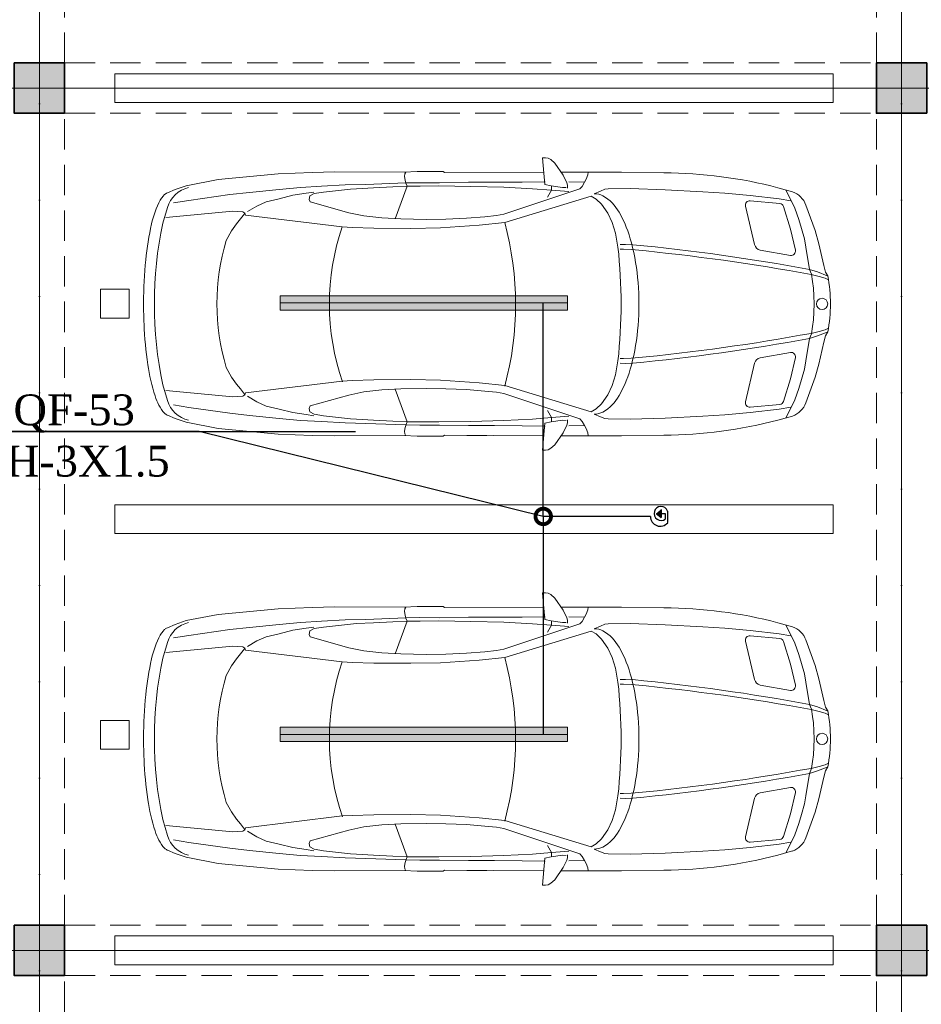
# Model space of a CAD drawing. Header units: inches. Extents: x -101229 to 34922, y -9538 to 27777.
# Tile 42 of 53: x 13631 to 19906, y -753 to 6098. Entities that reach past the tile are written whole.
import ezdxf
from ezdxf import colors
from ezdxf.entities.mleader import LeaderData, LeaderLine
from ezdxf.enums import TextEntityAlignment as Align
from ezdxf.math import Vec2, Vec3

# ---------------------------------------------------------------- set-up
doc = ezdxf.new("R2010")
doc.units = ezdxf.units.IN
doc.header["$MEASUREMENT"] = 0
doc.linetypes.add('Dot & Dashed', pattern=[670.277762, 317.5, -176.388889, 0, -176.388874])
doc.linetypes.add('Hidden', pattern=[317.5, 211.666667, -105.833333])
for name, color, linetype in [('- განათება', 7, 'Continuous'), ('Structural - Bearing', 7, 'Continuous'), ('Structural - Grid', 7, 'Continuous')]:
    doc.layers.add(name, color=color, linetype=linetype)
for name, color, linetype, lineweight in [('New_2D Drafting - General_Pen_No__2', 8, 'Continuous', 15), ('New_Interior - Furniture _Pen_No__1', 7, 'Continuous', 13), ('Structural - Bearing_Pen_No__20', 1, 'Continuous', 0)]:
    doc.layers.add(name, color=color, linetype=linetype, lineweight=lineweight)
for name, color, linetype, lineweight, true_color in [('Structural - Bearing_Pen_No__102', 7, 'Continuous', 13, 0xcccccc), ('Structural - Bearing_Pen_No__161', 7, 'Continuous', 13, 0x6a6a6a), ('Structural - Bearing_Pen_No__28', 7, 'Continuous', 35, 0xa80f02), ('Structural - Bearing_Pen_No__81', 7, 'Continuous', 20, 0x6a6a6a), ('Structural - Grid_Pen_No__81', 7, 'Continuous', 20, 0x6a6a6a)]:
    doc.layers.add(name, color=color, linetype=linetype, lineweight=lineweight, true_color=true_color)
doc.styles.add('CT', font='ARIALN.TTF', dxfattribs={"height": 200})
doc.styles.add('GENERATED_STYLE_3', font='txt')

# ---------------------------------------------------------------- blocks, each defined once
blk = doc.blocks.new('Column_25', base_point=(-17008.8, 20663))
at = {"layer": 'Structural - Bearing_Pen_No__161', "linetype": 'Continuous', "lineweight": 0, "true_color": 0x6a6a6a}
blk.add_hatch(color=251, dxfattribs=at).paths.add_polyline_path([(-16833.8, 20488), (-16833.8, 20838), (-17183.8, 20838), (-17183.8, 20488)])
at = {"layer": 'Structural - Bearing_Pen_No__20', "color": 1, "linetype": 'Continuous', "lineweight": 0}
for p, q in [((-17008.8, 20743), (-17008.8, 20918)), ((-17088.8, 20663), (-17263.8, 20663)), ((-16928.8, 20663), (-16753.8, 20663)), ((-17008.8, 20583), (-17008.8, 20408))]:
    blk.add_line(p, q, dxfattribs=at)
blk.add_point((-17008.8, 20663), dxfattribs=at)
at = {"layer": 'Structural - Bearing_Pen_No__28', "color": 14, "linetype": 'Continuous', "lineweight": 35, "true_color": 0xa80f02, "flags": 128}
blk.add_lwpolyline([(-16833.8, 20488), (-16833.8, 20838), (-17183.8, 20838), (-17183.8, 20488)], close=True, dxfattribs=at)
blk = doc.blocks.new('Column_26', base_point=(-17008.8, 26663))
at = {"layer": 'Structural - Bearing_Pen_No__161', "linetype": 'Continuous', "lineweight": 0, "true_color": 0x6a6a6a}
blk.add_hatch(color=251, dxfattribs=at).paths.add_polyline_path([(-16833.8, 26488), (-16833.8, 26838), (-17183.8, 26838), (-17183.8, 26488)])
at = {"layer": 'Structural - Bearing_Pen_No__20', "color": 1, "linetype": 'Continuous', "lineweight": 0}
for p, q in [((-17008.8, 26743), (-17008.8, 26918)), ((-17088.8, 26663), (-17263.8, 26663)), ((-16928.8, 26663), (-16753.8, 26663)), ((-17008.8, 26583), (-17008.8, 26408))]:
    blk.add_line(p, q, dxfattribs=at)
blk.add_point((-17008.8, 26663), dxfattribs=at)
at = {"layer": 'Structural - Bearing_Pen_No__28', "color": 14, "linetype": 'Continuous', "lineweight": 35, "true_color": 0xa80f02, "flags": 128}
blk.add_lwpolyline([(-16833.8, 26488), (-16833.8, 26838), (-17183.8, 26838), (-17183.8, 26488)], close=True, dxfattribs=at)
blk = doc.blocks.new('Column_29', base_point=(-11008.8, 20663))
at = {"layer": 'Structural - Bearing_Pen_No__161', "linetype": 'Continuous', "lineweight": 0, "true_color": 0x6a6a6a}
blk.add_hatch(color=251, dxfattribs=at).paths.add_polyline_path([(-10833.8, 20488), (-10833.8, 20838), (-11183.8, 20838), (-11183.8, 20488)])
at = {"layer": 'Structural - Bearing_Pen_No__20', "color": 1, "linetype": 'Continuous', "lineweight": 0}
for p, q in [((-11008.8, 20743), (-11008.8, 20918)), ((-11088.8, 20663), (-11263.8, 20663)), ((-10928.8, 20663), (-10753.8, 20663)), ((-11008.8, 20583), (-11008.8, 20408))]:
    blk.add_line(p, q, dxfattribs=at)
blk.add_point((-11008.8, 20663), dxfattribs=at)
at = {"layer": 'Structural - Bearing_Pen_No__28', "color": 14, "linetype": 'Continuous', "lineweight": 35, "true_color": 0xa80f02, "flags": 128}
blk.add_lwpolyline([(-10833.8, 20488), (-10833.8, 20838), (-11183.8, 20838), (-11183.8, 20488)], close=True, dxfattribs=at)
blk = doc.blocks.new('Column_30', base_point=(-11008.8, 26663))
at = {"layer": 'Structural - Bearing_Pen_No__161', "linetype": 'Continuous', "lineweight": 0, "true_color": 0x6a6a6a}
blk.add_hatch(color=251, dxfattribs=at).paths.add_polyline_path([(-10833.8, 26488), (-10833.8, 26838), (-11183.8, 26838), (-11183.8, 26488)])
at = {"layer": 'Structural - Bearing_Pen_No__20', "color": 1, "linetype": 'Continuous', "lineweight": 0}
for p, q in [((-11008.8, 26743), (-11008.8, 26918)), ((-11088.8, 26663), (-11263.8, 26663)), ((-10928.8, 26663), (-10753.8, 26663)), ((-11008.8, 26583), (-11008.8, 26408))]:
    blk.add_line(p, q, dxfattribs=at)
blk.add_point((-11008.8, 26663), dxfattribs=at)
at = {"layer": 'Structural - Bearing_Pen_No__28', "color": 14, "linetype": 'Continuous', "lineweight": 35, "true_color": 0xa80f02, "flags": 128}
blk.add_lwpolyline([(-10833.8, 26488), (-10833.8, 26838), (-11183.8, 26838), (-11183.8, 26488)], close=True, dxfattribs=at)
blk = doc.blocks.new('Standard grid marker')
at = {"layer": 'Structural - Grid_Pen_No__81', "color": 251, "linetype": 'Continuous', "lineweight": 20, "true_color": 0x6a6a6a}
blk.add_line((1000, 0), (51328.1, 0), dxfattribs=at)
at = {"layer": 'Structural - Grid_Pen_No__81', "color": 251, "lineweight": 20, "true_color": 0x6a6a6a, "style": 'GENERATED_STYLE_3'}
for tag, p in [('AC_MarkerText_1_0', (-100, -144)), ('AC_MarkerText_1_1', (52428.1, -144))]:
    blk.add_attdef(tag, text='', height=100, rotation=180, dxfattribs=at).set_placement(p, align=Align.TOP_CENTER)
blk = doc.blocks.new('Standard grid marker_2')
at = {"layer": 'Structural - Grid_Pen_No__81', "color": 251, "linetype": 'Continuous', "lineweight": 20, "true_color": 0x6a6a6a}
blk.add_line((1000, 0), (27734.9, 0), dxfattribs=at)
at = {"layer": 'Structural - Grid_Pen_No__81', "color": 251, "lineweight": 20, "true_color": 0x6a6a6a, "style": 'GENERATED_STYLE_3'}
for tag, p in [('AC_MarkerText_1_0', (-1.5, -46.7)), ('AC_MarkerText_1_1', (28933.4, -46.7))]:
    blk.add_attdef(tag, text='', height=100, rotation=270, dxfattribs=at).set_placement(p, align=Align.TOP_CENTER)
blk = doc.blocks.new('Parking Place')
at = {"layer": 'New_Interior - Furniture _Pen_No__1', "color": 7, "linetype": 'Continuous', "lineweight": 13, "flags": 128}
for points in [[(1400, 4900), (1600, 4900), (1600, 5100), (1400, 5100)], [(4400, 4900), (4600, 4900), (4600, 5100), (4400, 5100)], [(-100, 0), (100, 0), (100, 5000), (-100, 5000)], [(2900, 0), (3100, 0), (3100, 5000), (2900, 5000)], [(5900, 0), (6100, 0), (6100, 5000), (5900, 5000)]]:
    blk.add_lwpolyline(points, close=True, dxfattribs=at)
blk = doc.blocks.new('Parking Place_2')
at = {"layer": 'New_Interior - Furniture _Pen_No__1', "color": 7, "linetype": 'Continuous', "lineweight": 13, "flags": 128}
for points in [[(1393.75, 4900), (1593.75, 4900), (1593.75, 5100), (1393.75, 5100)], [(4381.25, 4900), (4581.25, 4900), (4581.25, 5100), (4381.25, 5100)], [(2887.5, 0), (3087.5, 0), (3087.5, 5000), (2887.5, 5000)], [(5875, 0), (6075, 0), (6075, 5000), (5875, 5000)]]:
    blk.add_lwpolyline(points, close=True, dxfattribs=at)
blk = doc.blocks.new('Car Symbol 27')
at = {"layer": 'New_Interior - Furniture _Pen_No__1', "color": 7, "linetype": 'Continuous', "lineweight": 13}
for p, q in [((-1983.9, 1016.7), (-2004, 1016.7)), ((-2004, 1016.7), (-1988.6, 830.1)), ((-1964.9, 1014.4), (-1983.9, 1016.7)), ((-1944.8, 1004.3), (-1964.9, 1014.4)), ((-1919.1, 979.7), (-1944.8, 1004.3)), ((-1861.1, 895.8), (-1919.1, 979.7)), ((-3842.3, 905.7), (-4261.3, 866.7)), ((-3606.5, 915.3), (-3842.3, 905.7)), ((-3450, 918.4), (-3606.5, 915.3)), ((-2966.2, 916.5), (-3450, 918.4)), ((-2876.8, 920.8), (-2966.2, 916.5)), ((-2962.8, 904.3), (-2965.1, 886.4)), ((-2954.6, 917.1), (-2962.8, 904.3)), ((-2695.9, 920.8), (-2876.8, 920.8)), ((-2685.9, 914), (-2695.9, 920.8)), ((-1998.6, 917.2), (-2684.7, 914.1)), ((-2392, 914.8), (-2530.4, 914.8)), ((-1452.9, 917.2), (-1876.8, 917.1)), ((-1835.5, 843.2), (-1861.1, 895.8)), ((-1700.3, 867.6), (-1689.1, 897.8)), ((-1689.1, 897.8), (-1685.5, 917.1)), ((-1158.3, 913.1), (-1452.9, 917.2)), ((-4482.6, 822.9), (-4559.4, 797.3)), ((-4261.3, 866.7), (-4482.6, 822.9)), ((-3376.4, 827.9), (-3542.9, 819.2)), ((-3232.2, 831), (-3376.4, 827.9)), ((-3232.2, 831), (-2953.9, 842)), ((-2965.1, 886.4), (-2960.7, 860.7)), ((-2960.7, 860.7), (-2951.8, 839.5)), ((-2857.9, 843.8), (-2953.9, 842)), ((-2951.8, 839.5), (-2946.2, 819.4)), ((-2721.6, 843.6), (-2857.9, 843.8)), ((-2518.2, 846.6), (-2721.6, 843.6)), ((-2338.3, 846.3), (-2518.2, 846.6)), ((-2146.2, 848.2), (-2338.3, 846.3)), ((-1984.1, 850.2), (-2146.2, 848.2)), ((-1988.6, 830.1), (-1942.8, 821.1)), ((-1830, 826.5), (-1835.5, 843.2)), ((-1828.9, 806.4), (-1830, 826.5)), ((-1710.4, 846.4), (-1821, 848.8)), ((-1728.3, 817.4), (-1710.4, 846.4)), ((-1710.4, 846.4), (-1700.3, 867.6)), ((-4559.4, 797.3), (-4613.8, 774.1)), ((-4178.7, 761), (-4464.9, 720.2)), ((-4042.4, 775.3), (-4178.7, 761)), ((-3835.7, 796.2), (-4042.4, 775.3)), ((-3740.8, 755.9), (-3836.9, 731.4)), ((-3688.1, 810.5), (-3835.7, 796.2)), ((-3649.1, 770.2), (-3740.8, 755.9)), ((-3542.9, 819.2), (-3688.1, 810.5)), ((-3594.3, 778), (-3649.1, 770.2)), ((-3593.2, 767.9), (-3623.4, 751.2)), ((-3528.4, 777.9), (-3593.2, 767.9)), ((-3340.7, 798.8), (-3528.4, 777.9)), ((-3298.8, 802), (-3340.7, 798.8)), ((-3179.4, 807.8), (-3298.8, 802)), ((-3044.7, 815.7), (-3179.4, 807.8)), ((-2946.2, 819.4), (-3044.7, 815.7)), ((-2946.2, 819.4), (-3028.5, 593.2)), ((-2855.6, 820.2), (-2946.2, 819.4)), ((-2725.4, 821.1), (-2855.6, 820.2)), ((-2503.2, 817.7), (-2725.4, 821.1)), ((-2272.6, 811.5), (-2503.2, 817.7)), ((-2272.8, 623.8), (-1744, 800.6)), ((-2074.4, 801.2), (-2272.6, 811.5)), ((-1940.7, 790.9), (-2074.4, 801.2)), ((-1940.7, 790.9), (-1968.7, 741.8)), ((-1942.8, 821.1), (-1863.5, 809.8)), ((-1940.6, 820), (-1940.7, 790.9)), ((-1821, 782), (-1940.7, 790.9)), ((-1863.5, 809.8), (-1838.9, 810.8)), ((-1744, 800.6), (-1728.3, 817.4)), ((-1643.5, 767), (-1599.9, 784.8)), ((-1599.9, 784.8), (-1570.8, 798.1)), ((-1570.8, 798.1), (-1546.2, 800.3)), ((-1546.2, 800.3), (-1393.1, 802.3)), ((-1393.1, 802.3), (-1150.7, 794.1)), ((-1150.7, 794.1), (-888.1, 780.2)), ((-888.1, 780.2), (-734, 771.1)), ((-734, 771.1), (-558.6, 755.1)), ((-558.6, 755.1), (-356.4, 731.3)), ((-264.4, 779.9), (-366.4, 808.7)), ((-309.9, 792.7), (-273.7, 720)), ((-4464.9, 720.2), (-4571, 702.5)), ((-3927.4, 711.5), (-3991.2, 681.4)), ((-3836.9, 731.4), (-3927.4, 711.5)), ((-3623.4, 751.2), (-3627.8, 727.5)), ((-3627.8, 727.5), (-3621.3, 709.9)), ((-3621.3, 709.9), (-3352.1, 634.5)), ((-1665.9, 750.2), (-2265.1, 566.8)), ((-1631.2, 730.1), (-1665.9, 750.2)), ((-1593.7, 694.3), (-1631.2, 730.1)), ((-1548.7, 631.6), (-1593.7, 694.3)), ((-352.2, 699.1), (-558.9, 718)), ((-356.4, 731.3), (-275.9, 717.8)), ((-273.7, 720), (-247, 666.3)), ((-170.9, 688.4), (-107, 510.6)), ((-4647.2, 561.8), (-4614.1, 671.9)), ((-4159.9, 645.9), (-4625.9, 602)), ((-4088.4, 641.3), (-4159.9, 645.9)), ((-4077.3, 627.9), (-4105.3, 591.1)), ((-4075, 632.4), (-4088.4, 641.3)), ((-4070.6, 617.8), (-4075, 632.4)), ((-3398.1, 536.3), (-4070.6, 617.8)), ((-3991.2, 681.4), (-4057.1, 642.4)), ((-3352.1, 634.5), (-3247.1, 612)), ((-2324.2, 615), (-2272.8, 623.8)), ((-1519.8, 566.7), (-1548.7, 631.6)), ((-527.7, 412.9), (-590.8, 681.2)), ((-326.2, 678.2), (-276.9, 520.2)), ((-247, 666.3), (-219.2, 588.1)), ((-4134.4, 557.6), (-4168, 508.5)), ((-4105.3, 591.1), (-4134.4, 557.6)), ((-3247.1, 612), (-3122, 598.4)), ((-3122, 598.4), (-2990.8, 591.1)), ((-2990.8, 591.1), (-2812.5, 587.9)), ((-2812.5, 587.9), (-2677.3, 589.9)), ((-2445.7, 548.9), (-2714.5, 530.5)), ((-2677.3, 589.9), (-2533.2, 596.3)), ((-2533.2, 596.3), (-2404.7, 606.2)), ((-2265, 566.8), (-2445.7, 548.9)), ((-2404.7, 606.2), (-2324.2, 615)), ((-1496.4, 493), (-1519.8, 566.7)), ((-219.2, 588.1), (-200.3, 525.5)), ((-4168, 508.5), (-4205, 441.5)), ((-3328.4, 532.4), (-3398.1, 536.3)), ((-3178.7, 527.2), (-3328.4, 532.4)), ((-2919.6, 526), (-3178.7, 527.2)), ((-2714.5, 530.5), (-2919.6, 526)), ((-1478.7, 395.7), (-1496.4, 493)), ((-244, 373.6), (-276.9, 520.2)), ((-200.3, 525.5), (-181.4, 452.8)), ((-107, 510.6), (-80.3, 418)), ((-1426.2, 414.6), (-1463, 412.5)), ((-1374.8, 412.3), (-1426.2, 414.6)), ((-181.4, 452.8), (-170.3, 395.8)), ((-46.5, 267.1), (-80.3, 418)), ((-1440.4, 380.1), (-1463, 380.1)), ((-1386.8, 378.5), (-1440.4, 380.1)), ((-1360, 376.2), (-1386.8, 378.5)), ((-278.6, 337.5), (-487.9, 375.2)), ((-170.3, 395.8), (-146, 240.5)), ((-146, 240.5), (-131.5, 206.9)), ((-89.5, 222.8), (-146, 240.5)), ((-131.5, 206.9), (-124.9, 156.6)), ((-23.1, 195.6), (-89.5, 222.8)), ((-46.5, 267.1), (-35, 221.2)), ((-18.7, 194.4), (-35, 221.2)), ((-133.7, 204.7), (-77.9, 191.2)), ((-124.9, 156.6), (-118.3, 110.8)), ((-77.9, 191.2), (-36.6, 180)), ((-36.6, 180), (-18.7, 169.9)), ((-118.3, 110.8), (-115, 57.2)), ((-115, 57.2), (-112.5, 0)), ((-118.3, -110.8), (-115, -57.2)), ((-115, -57.2), (-112.5, 0)), ((-124.9, -156.6), (-118.3, -110.8)), ((-133.7, -204.7), (-77.9, -191.2)), ((-131.5, -206.9), (-124.9, -156.6)), ((-23.1, -195.6), (-89.5, -222.8)), ((-77.9, -191.2), (-36.6, -180)), ((-36.6, -180), (-18.7, -169.9)), ((-18.7, -194.4), (-35, -221.2)), ((-170.3, -395.8), (-146, -240.5)), ((-146, -240.5), (-131.5, -206.9)), ((-89.5, -222.8), (-146, -240.5)), ((-46.5, -267.1), (-80.3, -418)), ((-46.5, -267.1), (-35, -221.2)), ((-278.6, -337.5), (-487.9, -375.2)), ((-1478.7, -395.7), (-1496.4, -493)), ((-1440.4, -380.1), (-1463, -380.1)), ((-1386.8, -378.5), (-1440.4, -380.1)), ((-1360, -376.2), (-1386.8, -378.5)), ((-244, -373.6), (-276.9, -520.2)), ((-181.4, -452.8), (-170.3, -395.8)), ((-4168, -508.5), (-4205, -441.5)), ((-1426.2, -414.6), (-1463, -412.5)), ((-1374.8, -412.3), (-1426.2, -414.6)), ((-527.7, -412.9), (-590.8, -681.2)), ((-200.3, -525.5), (-181.4, -452.8)), ((-107, -510.6), (-80.3, -418)), ((-4134.4, -557.6), (-4168, -508.5)), ((-3398.1, -536.3), (-4070.6, -617.8)), ((-3328.4, -532.4), (-3398.1, -536.3)), ((-3178.7, -527.2), (-3328.4, -532.4)), ((-2919.6, -526), (-3178.7, -527.2)), ((-2714.5, -530.5), (-2919.6, -526)), ((-2445.7, -548.9), (-2714.5, -530.5)), ((-1496.4, -493), (-1519.8, -566.7)), ((-326.2, -678.2), (-276.9, -520.2)), ((-219.2, -588.1), (-200.3, -525.5)), ((-170.9, -688.4), (-107, -510.6)), ((-4647.2, -561.8), (-4614.1, -671.9)), ((-4159.9, -645.9), (-4625.9, -602)), ((-4105.3, -591.1), (-4134.4, -557.6)), ((-4077.3, -627.9), (-4105.3, -591.1)), ((-3352.1, -634.5), (-3247.1, -612)), ((-3247.1, -612), (-3122, -598.4)), ((-3122, -598.4), (-2990.8, -591.1)), ((-2946.2, -819.4), (-3028.5, -593.2)), ((-2990.8, -591.1), (-2812.5, -587.9)), ((-2812.5, -587.9), (-2677.3, -589.9)), ((-2677.3, -589.9), (-2533.2, -596.3)), ((-2533.2, -596.3), (-2404.7, -606.2)), ((-2265, -566.8), (-2445.7, -548.9)), ((-2404.7, -606.2), (-2324.2, -615)), ((-2324.2, -615), (-2272.8, -623.8)), ((-1665.9, -750.2), (-2265.1, -566.8)), ((-1519.8, -566.7), (-1548.7, -631.6)), ((-247, -666.3), (-219.2, -588.1)), ((-4088.4, -641.3), (-4159.9, -645.9)), ((-4075, -632.4), (-4088.4, -641.3)), ((-4070.6, -617.8), (-4075, -632.4)), ((-3991.2, -681.4), (-4057.1, -642.4)), ((-3927.4, -711.5), (-3991.2, -681.4)), ((-3621.3, -709.9), (-3352.1, -634.5)), ((-2272.8, -623.8), (-1744, -800.6)), ((-1548.7, -631.6), (-1593.7, -694.3)), ((-273.7, -720), (-247, -666.3)), ((-4464.9, -720.2), (-4571, -702.5)), ((-4178.7, -761), (-4464.9, -720.2)), ((-3836.9, -731.4), (-3927.4, -711.5)), ((-3740.8, -755.9), (-3836.9, -731.4)), ((-3627.8, -727.5), (-3621.3, -709.9)), ((-3623.4, -751.2), (-3627.8, -727.5)), ((-3593.2, -767.9), (-3623.4, -751.2)), ((-1940.7, -790.9), (-1968.7, -741.8)), ((-1631.2, -730.1), (-1665.9, -750.2)), ((-1593.7, -694.3), (-1631.2, -730.1)), ((-352.2, -699.1), (-558.9, -718)), ((-558.6, -755.1), (-356.4, -731.3)), ((-356.4, -731.3), (-275.9, -717.8)), ((-309.9, -792.7), (-273.7, -720)), ((-4559.4, -797.3), (-4613.8, -774.1)), ((-4482.6, -822.9), (-4559.4, -797.3)), ((-4042.4, -775.3), (-4178.7, -761)), ((-3835.7, -796.2), (-4042.4, -775.3)), ((-3688.1, -810.5), (-3835.7, -796.2)), ((-3649.1, -770.2), (-3740.8, -755.9)), ((-3542.9, -819.2), (-3688.1, -810.5)), ((-3594.3, -778), (-3649.1, -770.2)), ((-3528.4, -777.9), (-3593.2, -767.9)), ((-3376.4, -827.9), (-3542.9, -819.2)), ((-3340.7, -798.8), (-3528.4, -777.9)), ((-3298.8, -802), (-3340.7, -798.8)), ((-3179.4, -807.8), (-3298.8, -802)), ((-3044.7, -815.7), (-3179.4, -807.8)), ((-2946.2, -819.4), (-3044.7, -815.7)), ((-2953.9, -841), (-2946.2, -819.4)), ((-2855.6, -820.2), (-2946.2, -819.4)), ((-2725.4, -821.1), (-2855.6, -820.2)), ((-2503.2, -817.7), (-2725.4, -821.1)), ((-2272.6, -811.5), (-2503.2, -817.7)), ((-2074.4, -801.2), (-2272.6, -811.5)), ((-1940.7, -790.9), (-2074.4, -801.2)), ((-1988.6, -830.1), (-1942.8, -821.1)), ((-1942.8, -821.1), (-1863.5, -809.8)), ((-1821, -782), (-1940.7, -790.9)), ((-1940.6, -820), (-1940.7, -790.9)), ((-1863.5, -809.8), (-1838.9, -810.8)), ((-1828.9, -806.4), (-1830, -826.5)), ((-1744, -800.6), (-1728.3, -817.4)), ((-1728.3, -817.4), (-1710.4, -846.4)), ((-1643.5, -767), (-1599.9, -784.8)), ((-1599.9, -784.8), (-1570.8, -798.1)), ((-1570.8, -798.1), (-1546.2, -800.3)), ((-1546.2, -800.3), (-1393.1, -802.3)), ((-1393.1, -802.3), (-1150.7, -794.1)), ((-1150.7, -794.1), (-888.1, -780.2)), ((-888.1, -780.2), (-734, -771.1)), ((-734, -771.1), (-558.6, -755.1)), ((-264.4, -779.9), (-366.4, -808.7)), ((-4261.3, -866.7), (-4482.6, -822.9)), ((-3842.3, -905.7), (-4261.3, -866.7)), ((-3232.2, -831), (-3376.4, -827.9)), ((-3232.2, -831), (-2953.9, -842)), ((-2965.1, -886.4), (-2960.7, -860.7)), ((-2962.8, -904.3), (-2965.1, -886.4)), ((-2960.7, -860.7), (-2953.9, -841)), ((-2857.9, -843.8), (-2953.9, -842)), ((-2721.6, -843.6), (-2857.9, -843.8)), ((-2518.2, -846.6), (-2721.6, -843.6)), ((-2338.3, -846.3), (-2518.2, -846.6)), ((-2146.2, -848.2), (-2338.3, -846.3)), ((-1984.1, -850.2), (-2146.2, -848.2)), ((-2004, -1016.7), (-1988.6, -830.1)), ((-1835.5, -843.2), (-1861.1, -895.8)), ((-1830, -826.5), (-1835.5, -843.2)), ((-1710.4, -846.4), (-1821, -848.8)), ((-1710.4, -846.4), (-1700.3, -867.6)), ((-1700.3, -867.6), (-1689.1, -897.8)), ((-3606.5, -915.3), (-3842.3, -905.7)), ((-3450, -918.4), (-3606.5, -915.3)), ((-2966.2, -916.5), (-3450, -918.4)), ((-2876.8, -920.8), (-2966.2, -916.5)), ((-2954.6, -917.1), (-2962.8, -904.3)), ((-2695.9, -920.8), (-2876.8, -920.8)), ((-2685.9, -914), (-2695.9, -920.8)), ((-1998.6, -917.2), (-2684.7, -914.1)), ((-1861.1, -895.8), (-1919.1, -979.7)), ((-1452.9, -917.2), (-1876.8, -917.1)), ((-1689.1, -897.8), (-1685.5, -917.1)), ((-1158.3, -913.1), (-1452.9, -917.2)), ((-1983.9, -1016.7), (-2004, -1016.7)), ((-1964.9, -1014.4), (-1983.9, -1016.7)), ((-1944.8, -1004.3), (-1964.9, -1014.4)), ((-1919.1, -979.7), (-1944.8, -1004.3))]:
    blk.add_line(p, q, dxfattribs=at)
blk.add_circle((-57.9, 0), 39.1, dxfattribs=at)
for centre, radius, start, end in [((-1180, -2307.9), 3221, 75.36916, 89.61475), ((-4414.7, 561.8), 296, 137.75303, 164.57297), ((-4582.5, 705.3), 75.7, 116.25641, 132.7691), ((-4592, 723), 55.5, 112.99171, 115.54645), ((-4422.6, 614.3), 200, 102.99813, 163.26146), ((-1643.5, 634.9), 132, 62.67134, 90), ((-312.1, 637.7), 150, 19.75545, 71.47088), ((-1726.3, 499.8), 290.3, 28.34945, 60.37994), ((-561.6, 688.1), 30, 84.78088, 193.23643), ((-354.9, 669.2), 30, 17.33175, 84.78183), ((-3475.6, 243.3), 1287.3, 162.02808, 171.98842), ((-2192.2, 222.3), 832.4, 14.17197, 29.93663), ((-1944.4, 0), 2760.6, 168.25766, 191.74236), ((-4369.4, 3.8), 2178.3, 344.82831, 15.10448), ((-1824.2, 0), 1662.8, 160.97668, 198.81628), ((-2142.2, 34.3), 2636.9, 171.5296, 177.69036), ((-2728.8, 0), 1540.8, 163.34768, 196.65231), ((-2877.3, 33.6), 1542.9, 4.31369, 14.73835), ((-2771.5, -14053.9), 14533.5, 79.59238, 84.48533), ((-479.1, 424.4), 50, 193.23683, 259.79265), ((-5076.2, 0), 3619.2, 353.72275, 6.27725), ((-2753.7, -14059.8), 14503.1, 79.59238, 84.48533), ((-273.3, 367), 30, 259.79184, 12.65608), ((-1532.9, 0), 3247.1, 177.51962, 180.00085), ((-3210.7, 0), 1877.9, 355.42992, 4.56993), ((-1021.6, 0), 1021.6, 349.02719, 10.97288), ((-1505.4, 0), 3274.6, 179.99999, 180.16706), ((-1731, -5.1), 3049, 180.08431, 185.67459), ((-2877.3, -33.6), 1542.9, 345.26146, 355.68616), ((-2753.7, 14059.8), 14503.1, 275.51468, 280.40763), ((-2771.5, 14053.9), 14533.5, 275.51468, 280.40763), ((-2887.2, -128.9), 1886.2, 185.40305, 193.11311), ((-273.3, -367), 30, 347.34436, 100.20808), ((-479.1, -424.4), 50, 100.20739, 166.76344), ((-2192.2, -222.3), 832.4, 330.06304, 345.82785), ((-4110.2, -426.5), 627.7, 191.99187, 208.13274), ((-4422.6, -614.3), 200, 196.73854, 257.00187), ((-1726.3, -499.8), 290.3, 299.61936, 331.65022), ((-561.6, -688.1), 30, 166.76402, 275.21908), ((-354.9, -669.2), 30, 275.21817, 342.66825), ((-4489.4, -620.3), 202.1, 210.34692, 218.91286), ((-4557.5, -675.7), 114.3, 218.74756, 231.27811), ((-1643.5, -634.9), 132, 269.99959, 297.32769), ((-312.1, -637.7), 150, 288.52909, 340.24455), ((-4587, -712.5), 67.2, 231.27361, 246.53558), ((-1180, 2307.9), 3221, 270.38525, 284.63084)]:
    blk.add_arc(centre, radius, start, end, dxfattribs=at)
blk = doc.blocks.new('Beam_3', base_point=(-11008.8, 14663))
at = {"layer": 'Structural - Bearing_Pen_No__102', "color": 254, "linetype": 'Hidden', "lineweight": 13, "true_color": 0xcccccc}
for p, q in [((-11183.8, 26838), (-11183.8, 32488)), ((-11183.8, 20838), (-11183.8, 26488)), ((-11183.8, 14838), (-11183.8, 20488))]:
    blk.add_line(p, q, dxfattribs=at)
at = {"layer": 'Structural - Bearing_Pen_No__81', "color": 251, "linetype": 'Dot & Dashed', "lineweight": 20, "true_color": 0x6a6a6a}
blk.add_line((-11008.8, 14663), (-11008.8, 39096.2), dxfattribs=at)
blk = doc.blocks.new('Beam_4', base_point=(-17008.8, 14663))
at = {"layer": 'Structural - Bearing_Pen_No__102', "color": 254, "linetype": 'Hidden', "lineweight": 13, "true_color": 0xcccccc}
for p, q in [((-16833.8, 26838), (-16833.8, 32488)), ((-16833.8, 20838), (-16833.8, 26488)), ((-16833.8, 14838), (-16833.8, 20488))]:
    blk.add_line(p, q, dxfattribs=at)
at = {"layer": 'Structural - Bearing_Pen_No__81', "color": 251, "linetype": 'Dot & Dashed', "lineweight": 20, "true_color": 0x6a6a6a}
blk.add_line((-17008.8, 14663), (-17008.8, 39096.2), dxfattribs=at)
blk = doc.blocks.new('Beam_11', base_point=(-47008.8, 20663))
at = {"layer": 'Structural - Bearing_Pen_No__102', "color": 254, "linetype": 'Hidden', "lineweight": 13, "true_color": 0xcccccc}
for p, q in [((-16833.8, 20838), (-11183.8, 20838)), ((-16833.8, 20488), (-11183.8, 20488))]:
    blk.add_line(p, q, dxfattribs=at)
at = {"layer": 'Structural - Bearing_Pen_No__81', "color": 251, "linetype": 'Dot & Dashed', "lineweight": 20, "true_color": 0x6a6a6a}
blk.add_line((-47008.8, 20663), (991.2, 20663), dxfattribs=at)
blk = doc.blocks.new('Beam_12', base_point=(-47008.8, 26663))
at = {"layer": 'Structural - Bearing_Pen_No__102', "color": 254, "linetype": 'Hidden', "lineweight": 13, "true_color": 0xcccccc}
for p, q in [((-16833.8, 26838), (-11183.8, 26838)), ((-16833.8, 26488), (-11183.8, 26488))]:
    blk.add_line(p, q, dxfattribs=at)
at = {"layer": 'Structural - Bearing_Pen_No__81', "color": 251, "linetype": 'Dot & Dashed', "lineweight": 20, "true_color": 0x6a6a6a}
blk.add_line((-47008.8, 26663), (991.2, 26663), dxfattribs=at)
blk = doc.blocks.new('მოძრაობის დეტექტორი')
at = {"layer": '- განათება'}
h = blk.add_hatch(color=6, dxfattribs=at)
h.dxf.hatch_style = 1
h.paths.add_polyline_path([(-100, -1), (1, -123), (100, 1)])
at = {"layer": '- განათება', "color": 6}
for p, q in [((-100, -1), (100, 1)), ((-58, 165), (233, 165)), ((0, 106), (143, 106)), ((1, -123), (100, 1))]:
    blk.add_line(p, q, dxfattribs=at)
blk.add_lwpolyline([(0, 0), (0, 106)], dxfattribs=at)
for centre, radius, start, end in [((3, 0), 176, 110.3272, 37.1447), ((77, -23), 245, 270.0765, 50.2358)]:
    blk.add_arc(centre, radius, start, end, dxfattribs=at)
blk = doc.blocks.new('მოძრაობის დედექტორი')
at = {"layer": '- განათება', "color": 6}
blk.add_blockref('მოძრაობის დეტექტორი', (0, 0), dxfattribs=at)
blk = doc.blocks.new('_DotSmall')
at = {"color": 0, "linetype": 'ByBlock', "const_width": 0.5}
blk.add_lwpolyline([(-0.0625, 0, 1), (0.0625, 0, 1)], format="xyb", close=True, dxfattribs=at)

msp = doc.modelspace()

# ---------------------------------------------------------------- hatches: boundary and pattern name
at = {"layer": '- განათება', "linetype": 'Continuous', "lineweight": 0, "true_color": 0xbfbf00}
for points in [[(15443.71602, 4077.13108), (15443.71602, 4177.13108), (17443.71602, 4177.13108), (17443.71602, 4077.13108)], [(15443.71602, 1074.83473), (15443.71602, 1174.83473), (17443.71602, 1174.83473), (17443.71602, 1074.83473)]]:
    msp.add_hatch(color=52, dxfattribs=at).paths.add_polyline_path(points)

# ---------------------------------------------------------------- linework, layer by layer
at = {"layer": '- განათება', "color": 7, "linetype": 'Continuous', "lineweight": 13}
for p, q in [((15443.71602, 4127.13108), (17443.71602, 4127.13108)), ((15443.71602, 1124.83473), (17443.71602, 1124.83473))]:
    msp.add_line(p, q, dxfattribs=at)
at = {"layer": '- განათება', "color": 8, "linetype": 'Continuous', "lineweight": 15, "flags": 128}
for points in [[(15443.71602, 4077.13108), (15443.71602, 4177.13108), (17443.71602, 4177.13108), (17443.71602, 4077.13108)], [(15443.71602, 1074.83473), (15443.71602, 1174.83473), (17443.71602, 1174.83473), (17443.71602, 1074.83473)]]:
    msp.add_lwpolyline(points, close=True, dxfattribs=at)
at = {"layer": '- განათება', "color": 1}
for points in [[(17275, 2641.79635), (17275, 4127.13108)], [(18020.78233, 2641.79635), (17275, 2641.79635), (17275, 1124.83473)]]:
    msp.add_lwpolyline(points, dxfattribs=at)
at = {"layer": 'New_2D Drafting - General_Pen_No__2', "color": 8, "linetype": 'Continuous', "lineweight": 15, "flags": 128}
msp.add_lwpolyline([(13593.71602, -202.71606), (13943.71602, -202.71606), (13943.71602, -552.71606), (13593.71602, -552.71606)], close=True, dxfattribs=at)

# ---------------------------------------------------------------- block references
at = {"layer": '- განათება', "color": 6, "xscale": 0.2773570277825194, "yscale": 0.2773570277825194, "zscale": 0.2773570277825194, "rotation": 270}
msp.add_blockref('მოძრაობის დედექტორი', (18095.08685, 2663.21546), dxfattribs=at)
at = {"layer": 'New_Interior - Furniture _Pen_No__1', "color": 7, "linetype": 'Continuous', "lineweight": 13, "zscale": 1000, "rotation": 90}
for name, p in [('Parking Place', (19293.71602, -377.71606)), ('Parking Place_2', (19293.71602, -6352.71606))]:
    msp.add_blockref(name, p, dxfattribs=at)
at = {"layer": 'New_Interior - Furniture _Pen_No__1', "color": 7, "linetype": 'Continuous', "lineweight": 13, "xscale": -1, "zscale": 1000, "rotation": 180}
for p in [(19273.59318, 4120.44855), (19273.59318, 1093.59124)]:
    msp.add_blockref('Car Symbol 27', p, dxfattribs=at)
at = {"layer": 'Structural - Bearing', "color": 254, "lineweight": 13, "true_color": 0xcccccc}
for name, p in [('Beam_4', (13768.71602, -6377.71606)), ('Beam_3', (19768.71602, -6377.71606)), ('Beam_12', (-16231.28398, 5622.28394)), ('Beam_11', (-16231.28398, -377.71606))]:
    msp.add_blockref(name, p, dxfattribs=at)
at = {"layer": 'Structural - Bearing', "color": 14, "lineweight": 35, "true_color": 0xa80f02}
for name, p in [('Column_26', (13768.71602, 5622.28394)), ('Column_30', (19768.71602, 5622.28394)), ('Column_25', (13768.71602, -377.71606)), ('Column_29', (19768.71602, -377.71606))]:
    msp.add_blockref(name, p, dxfattribs=at)
at = {"layer": 'Structural - Grid', "color": 8, "linetype": 'Continuous', "lineweight": 15, "zscale": 1000}
for name, p, rotation in [('Standard grid marker_2', (13768.71602, -9337.64184), 90), ('Standard grid marker_2', (19768.71602, -9337.64184), 90), ('Standard grid marker', (34721.7883, 5622.28394), 180), ('Standard grid marker', (34721.7883, -377.71606), 180)]:
    msp.add_blockref(name, p, dxfattribs=dict(at, rotation=rotation))

# ---------------------------------------------------------------- leaders
at = {"layer": '- განათება', "color": 7}
ml = msp.add_multileader_mtext('Standard', dxfattribs=at)
ml.set_content('\\pxt14;{\\fSylfaen|b1|i0|c0|p18;DB-UPS  \\fSylfaen|b0|i0|c0|p18;\\C1;QF-53            \\C7;N2XH-3X1.5}', color=7, style='CT')
ml.set_leader_properties()
ml.set_arrow_properties(name='DOTSMALL')
ml.build(insert=Vec2(0, 0))
ml.multileader.update_dxf_attribs({"has_dogleg": 0, "text_left_attachment_type": 6, "text_right_attachment_type": 6, "dogleg_length": 9, "arrow_head_size": 215.76216})
ctx = ml.context
ctx.base_point, ctx.char_height, ctx.arrow_head_size, ctx.landing_gap_size, ctx.plane_origin = Vec3(12699.02292, 3233.76039), 214.216008, 215.76216, 71.92072, Vec3(-4212.70389, -17741.53755)
ctx.left_attachment, ctx.right_attachment, ctx.text_align_type = 6, 6, 1
notes = []
notes.append((ctx, [(1, (1, 1, 0), (12690.02292, 3233.76039), (1, 0), 9, [(2, [(9828, 2626.42489)], 0, [])])]))
ctx.mtext.insert, ctx.mtext.width, ctx.mtext.defined_height, ctx.mtext.alignment, ctx.mtext.flow_direction = Vec3(13790, 3490.8196), 3165.613385, 305.10903, 2, 5
ml = msp.add_multileader_mtext('Standard', dxfattribs=at)
ml.set_content('\\pxt14;{\\fSylfaen|b1|i0|c0|p18;DB-UPS  \\fSylfaen|b0|i0|c0|p18;\\C1;QF-53            \\C7;N2XH-3X1.5}', color=7, style='CT')
ml.set_leader_properties()
ml.set_arrow_properties(name='DOTSMALL')
ml.build(insert=Vec2(0, 0))
ml.multileader.update_dxf_attribs({"has_dogleg": 0, "text_left_attachment_type": 6, "text_right_attachment_type": 6, "dogleg_length": 9, "arrow_head_size": 215.76216})
ctx = ml.context
ctx.base_point, ctx.char_height, ctx.arrow_head_size, ctx.landing_gap_size, ctx.plane_origin = Vec3(12699.02292, 3233.76039), 214.216008, 215.76216, 71.92072, Vec3(-4212.70389, -17741.53755)
ctx.left_attachment, ctx.right_attachment, ctx.text_align_type = 6, 6, 1
notes.append((ctx, [(0, (1, 1, 0), (14889.97708, 3233.76039), (-1, 0), 9, [(2, [(17275, 2641.79635)], 0, [])])]))
ctx.mtext.insert, ctx.mtext.width, ctx.mtext.defined_height, ctx.mtext.alignment, ctx.mtext.flow_direction = Vec3(13790, 3490.8196), 3165.613385, 305.10903, 2, 5
for ctx, leaders in notes:
    for number, flags, end, landing, length, lines in leaders:
        leader = LeaderData()
        leader.index, (leader.has_last_leader_line, leader.has_dogleg_vector, leader.attachment_direction) = number, flags
        leader.last_leader_point, leader.dogleg_vector, leader.dogleg_length = Vec3(end), Vec3(landing), length
        for number, points, colour, breaks in lines:
            line = LeaderLine()
            line.index, line.vertices, line.color, line.breaks = number, Vec3.list(points), colors.encode_raw_color(colour), breaks
            leader.lines.append(line)
        ctx.leaders.append(leader)

doc.saveas('drawing.dxf')
